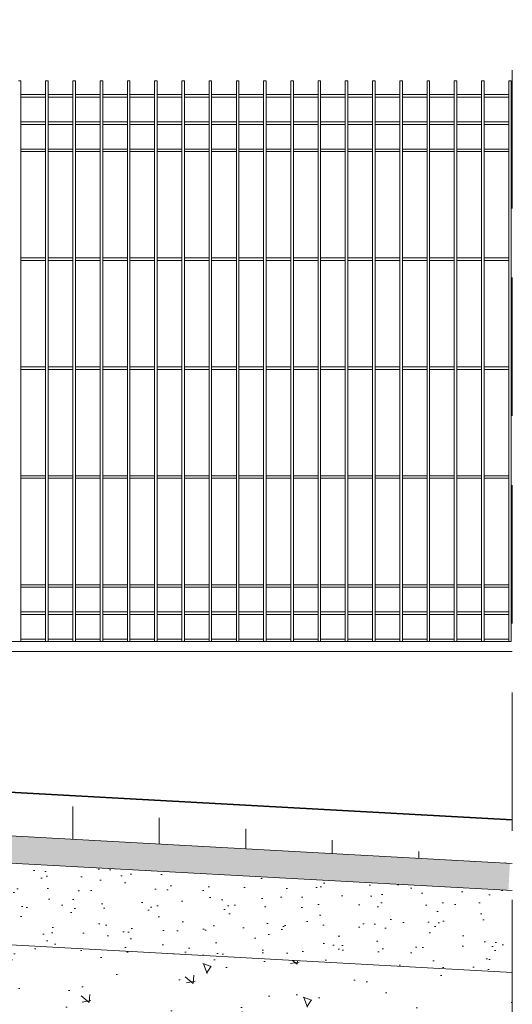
# Model space of a CAD drawing. Header units: millimetres. Extents: x 14041 to 23361, y -6349 to 12956.
# Tile 49 of 106: x 20518 to 20609, y 6484 to 6664. Entities that reach past the tile are written whole.
import ezdxf

# ---------------------------------------------------------------- set-up
doc = ezdxf.new("R2010")
doc.units = ezdxf.units.MM
doc.linetypes.add('KRESKOWA', pattern=[19.05, 12.7, -6.35])
for name, color, linetype, lineweight in [('A- teren', 7, 'Continuous', 35), ('A-ogrodzenie', 6, 'Continuous', 9), ('A-przekrojowa', 5, 'Continuous', 35), ('A-przerywana', 4, 'KRESKOWA', 5), ('A-wypełnienie', 252, 'Continuous', 9)]:
    doc.layers.add(name, color=color, linetype=linetype, lineweight=lineweight)

msp = doc.modelspace()

# ---------------------------------------------------------------- hatches: boundary and pattern name
at = {"layer": 'A-wypełnienie', "transparency": 33554687}
h = msp.add_hatch(dxfattribs=at)
h.set_pattern_fill('ANSI31', color=256, scale=5, angle=135)
h.set_pattern_definition([(90, (-252887.097, -155256.518), (-15.875, 1e-15), [])])
edge = h.paths.add_edge_path()
edge.add_line((20501.2, 6523.38), (20608.71, 6517.47))
edge.add_line((20608.71, 6517.47), (20501.2, 6523.38))
edge.add_line((20501.2, 6523.38), (20451.2, 6523.38))
edge.add_line((20451.2, 6523.38), (20451.2, 6515.38))
edge.add_line((20451.2, 6515.38), (20500.98, 6515.38))
edge.add_line((20500.98, 6515.38), (20608.27, 6509.48))
at = {"layer": 'A-wypełnienie'}
h = msp.add_hatch(dxfattribs=at)
h.set_pattern_fill('AR-SAND', color=256, scale=0.05, angle=90, style=0)
h.set_pattern_definition([(127.5, (-252887.097, -155256.5183), (-2.447066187, -0.080001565), [0, -1.9304, 0, -2.159, 0, -2.06375]), (97.5, (-252887.097, -155256.5183), (-3.584125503, 2.247616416), [0, -1.0414, 0, -1.7399, 0, -0.66675]), (57.5, (-252887.097, -155258.0804), (-0.007185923, 3.954961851), [0, -0.635, 0, -2.286, 0, -2.9845]), (47.5, (-252887.097, -155258.0804), (-1.114646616, 3.817782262), [0, -0.3175, 0, -1.4986, 0, -1.7145])])
h.paths.add_polyline_path([(20500.84, 6510.38), (20451.2, 6510.38), (20451.2, 6515.38), (20500.98, 6515.38), (20608.27, 6509.48), (20608, 6504.49)])
at = {"layer": 'A-wypełnienie', "ltscale": 0.5}
h = msp.add_hatch(dxfattribs=at)
h.set_pattern_fill('AR-SAND', color=256, scale=0.15, angle=90, style=0)
h.set_pattern_definition([(127.5, (-252887.097, -155256.518), (-7.34119856, -0.2400047), [0, -5.7912, 0, -6.477, 0, -6.19125]), (97.5, (-252887.097, -155256.518), (-10.7523765, 6.74284925), [0, -3.1242, 0, -5.2197, 0, -2.00025]), (57.5, (-252887.097, -155261.2046), (-0.02155777, 11.86488555), [0, -1.905, 0, -6.858, 0, -8.9535]), (47.5, (-252887.097, -155261.205), (-3.34393985, 11.4533468), [0, -0.9525, 0, -4.4958, 0, -5.1435])])
h.paths.add_polyline_path([(20500.43, 6495.38), (20451.2, 6495.38), (20451.2, 6510.38), (20500.84, 6510.38), (20608.71, 6504.45), (20608.71, 6489.42)])
at = {"layer": 'A-wypełnienie', "ltscale": 0.5, "transparency": 33554687}
h = msp.add_hatch(dxfattribs=at)
h.set_pattern_fill('AR-CONC', color=256, scale=0.1, angle=90, style=0)
h.set_pattern_definition([(140, (-252887.097, -155424.51), (1.59390855, 18.2184669), [1.905, -20.955]), (85, (-252887.097, -155424.51), (-19.1056845, -3.5243421), [1.524, -16.7640584]), (190.451445, (-252886.964, -155422.992), (-17.5117752, 14.6941247), [1.6190009, -17.8090245]), (136.1842, (-252892.177, -155424.51), (4.2042328, 27.1079041), [2.8575, -31.4325]), (186.635558, (-252891.827, -155422.25), (-24.7426125, 23.7404134), [2.4285023, -26.7135608]), (81.184151, (-252892.177, -155424.51), (-24.7426125, 23.7404134), [2.2859967, -25.1459732]), (111, (-252890.907, -155421.97), (10.2265198, 15.1614391), [1.905, -20.955]), (56, (-252890.907, -155421.97), (-18.4187966, 6.1802028), [1.524, -16.764]), (161.451445, (-252890.055, -155420.707), (-8.1922769, 21.3416419), [1.6190009, -17.8089938]), (127.5, (-252887.097, -155424.51), (-8.45550389, 0.30886033), [0, -16.5608, 0, -17.018, 0, -16.8275]), (97.5, (-252887.097, -155424.51), (-10.01805748, 6.68196625), [0, -9.7028, 0, -16.1798, 0, -6.4135]), (57.5, (-252887.097, -155430.174), (0.5728744, 13.55905952), [0, -6.35, 0, -19.812, 0, -26.289]), (47.5, (-252887.097, -155432.714), (-2.5426491, 14.81291814), [0, -8.255, 0, -13.1572, 0, -18.669])])
h.paths.add_polyline_path([(20500.43, 6495.38), (20451.2, 6495.38), (20451.2, 6475.38), (20501.2, 6475.38), (20608.71, 6469.39), (20608.71, 6489.42)])

# ---------------------------------------------------------------- linework, layer by layer
at = {"layer": 'A- teren'}
msp.add_line((20501.2, 6523.38), (20608.71, 6517.47), dxfattribs=at)
at = {"layer": 'A-ogrodzenie', "color": 253}
for p, q in [((20518.06, 6653.18), (20518.53, 6653.18)), ((20518.53, 6550.18), (20518.53, 6653.18)), ((20523.06, 6550.18), (20523.06, 6653.18)), ((20523.06, 6653.18), (20523.53, 6653.18)), ((20523.53, 6550.18), (20523.53, 6653.18)), ((20528.06, 6550.18), (20528.06, 6653.18)), ((20528.06, 6653.18), (20528.53, 6653.18)), ((20528.53, 6550.18), (20528.53, 6653.18)), ((20533.06, 6550.18), (20533.06, 6653.18)), ((20533.06, 6653.18), (20533.53, 6653.18)), ((20533.53, 6550.18), (20533.53, 6653.18)), ((20538.06, 6550.18), (20538.06, 6653.18)), ((20538.06, 6653.18), (20538.53, 6653.18)), ((20538.53, 6550.18), (20538.53, 6653.18)), ((20543.06, 6550.18), (20543.06, 6653.18)), ((20543.06, 6653.18), (20543.53, 6653.18)), ((20543.53, 6550.18), (20543.53, 6653.18)), ((20548.06, 6550.18), (20548.06, 6653.18)), ((20548.06, 6653.18), (20548.53, 6653.18)), ((20548.53, 6550.18), (20548.53, 6653.18)), ((20553.06, 6550.18), (20553.06, 6653.18)), ((20553.06, 6653.18), (20553.53, 6653.18)), ((20553.53, 6550.18), (20553.53, 6653.18)), ((20558.06, 6550.18), (20558.06, 6653.18)), ((20558.06, 6653.18), (20558.53, 6653.18)), ((20558.53, 6550.18), (20558.53, 6653.18)), ((20563.06, 6550.18), (20563.06, 6653.18)), ((20563.06, 6653.18), (20563.53, 6653.18)), ((20563.53, 6550.18), (20563.53, 6653.18)), ((20568.06, 6550.18), (20568.06, 6653.18)), ((20568.06, 6653.18), (20568.53, 6653.18)), ((20568.53, 6550.18), (20568.53, 6653.18)), ((20573.06, 6550.18), (20573.06, 6653.18)), ((20573.06, 6653.18), (20573.53, 6653.18)), ((20573.06, 6653.18), (20573.53, 6653.18)), ((20573.53, 6550.18), (20573.53, 6653.18)), ((20578.06, 6550.18), (20578.06, 6653.18)), ((20578.53, 6653.18), (20578.06, 6653.18)), ((20578.53, 6550.18), (20578.53, 6653.18)), ((20583.06, 6550.18), (20583.06, 6653.18)), ((20583.06, 6653.18), (20583.53, 6653.18)), ((20583.53, 6550.18), (20583.53, 6653.18)), ((20588.06, 6550.18), (20588.06, 6653.18)), ((20588.06, 6653.18), (20588.53, 6653.18)), ((20588.53, 6550.18), (20588.53, 6653.18)), ((20593.06, 6550.18), (20593.06, 6653.18)), ((20593.06, 6653.18), (20593.53, 6653.18)), ((20593.53, 6550.18), (20593.53, 6653.18)), ((20598.06, 6550.18), (20598.06, 6653.18)), ((20598.06, 6653.18), (20598.53, 6653.18)), ((20598.53, 6550.18), (20598.53, 6653.18)), ((20603.06, 6550.18), (20603.06, 6653.18)), ((20603.06, 6653.18), (20603.53, 6653.18)), ((20603.53, 6550.18), (20603.53, 6653.18)), ((20608.06, 6550.18), (20608.06, 6653.18)), ((20608.06, 6653.18), (20608.53, 6653.18)), ((20608.53, 6550.18), (20608.53, 6653.18)), ((20518.53, 6650.64), (20523.06, 6650.64)), ((20518.53, 6650.18), (20523.06, 6650.18)), ((20523.53, 6650.64), (20528.06, 6650.64)), ((20523.53, 6650.18), (20528.06, 6650.18)), ((20528.53, 6650.64), (20533.06, 6650.64)), ((20528.53, 6650.18), (20533.06, 6650.18)), ((20533.53, 6650.64), (20538.06, 6650.64)), ((20533.53, 6650.18), (20538.06, 6650.18)), ((20538.53, 6650.64), (20543.06, 6650.64)), ((20538.53, 6650.18), (20543.06, 6650.18)), ((20543.53, 6650.64), (20548.06, 6650.64)), ((20543.53, 6650.18), (20548.06, 6650.18)), ((20548.53, 6650.64), (20553.06, 6650.64)), ((20548.53, 6650.18), (20553.06, 6650.18)), ((20553.53, 6650.64), (20558.06, 6650.64)), ((20553.53, 6650.18), (20558.06, 6650.18)), ((20558.53, 6650.64), (20563.06, 6650.64)), ((20558.53, 6650.18), (20563.06, 6650.18)), ((20563.53, 6650.64), (20568.06, 6650.64)), ((20563.53, 6650.18), (20568.06, 6650.18)), ((20568.53, 6650.64), (20573.06, 6650.64)), ((20568.53, 6650.18), (20573.06, 6650.18)), ((20573.53, 6650.64), (20578.06, 6650.64)), ((20573.53, 6650.18), (20578.06, 6650.18)), ((20578.53, 6650.64), (20583.06, 6650.64)), ((20578.53, 6650.18), (20583.06, 6650.18)), ((20583.53, 6650.64), (20588.06, 6650.64)), ((20583.53, 6650.18), (20588.06, 6650.18)), ((20588.53, 6650.64), (20593.06, 6650.64)), ((20588.53, 6650.18), (20593.06, 6650.18)), ((20593.53, 6650.64), (20598.06, 6650.64)), ((20593.53, 6650.18), (20598.06, 6650.18)), ((20598.53, 6650.64), (20603.06, 6650.64)), ((20598.53, 6650.18), (20603.06, 6650.18)), ((20603.53, 6650.64), (20608.06, 6650.64)), ((20603.53, 6650.18), (20608.06, 6650.18)), ((20518.53, 6645.64), (20523.06, 6645.64)), ((20523.53, 6645.64), (20528.06, 6645.64)), ((20528.53, 6645.64), (20533.06, 6645.64)), ((20533.53, 6645.64), (20538.06, 6645.64)), ((20538.53, 6645.64), (20543.06, 6645.64)), ((20543.53, 6645.64), (20548.06, 6645.64)), ((20548.53, 6645.64), (20553.06, 6645.64)), ((20553.53, 6645.64), (20558.06, 6645.64)), ((20558.53, 6645.64), (20563.06, 6645.64)), ((20563.53, 6645.64), (20568.06, 6645.64)), ((20568.53, 6645.64), (20573.06, 6645.64)), ((20573.53, 6645.64), (20578.06, 6645.64)), ((20578.53, 6645.64), (20583.06, 6645.64)), ((20583.53, 6645.64), (20588.06, 6645.64)), ((20588.53, 6645.64), (20593.06, 6645.64)), ((20593.53, 6645.64), (20598.06, 6645.64)), ((20598.53, 6645.64), (20603.06, 6645.64)), ((20603.53, 6645.64), (20608.06, 6645.64)), ((20518.53, 6645.18), (20523.06, 6645.18)), ((20523.53, 6645.18), (20528.06, 6645.18)), ((20528.53, 6645.18), (20533.06, 6645.18)), ((20533.53, 6645.18), (20538.06, 6645.18)), ((20538.53, 6645.18), (20543.06, 6645.18)), ((20543.53, 6645.18), (20548.06, 6645.18)), ((20548.53, 6645.18), (20553.06, 6645.18)), ((20553.53, 6645.18), (20558.06, 6645.18)), ((20558.53, 6645.18), (20563.06, 6645.18)), ((20563.53, 6645.18), (20568.06, 6645.18)), ((20568.53, 6645.18), (20573.06, 6645.18)), ((20573.53, 6645.18), (20578.06, 6645.18)), ((20578.53, 6645.18), (20583.06, 6645.18)), ((20583.53, 6645.18), (20588.06, 6645.18)), ((20588.53, 6645.18), (20593.06, 6645.18)), ((20593.53, 6645.18), (20598.06, 6645.18)), ((20598.53, 6645.18), (20603.06, 6645.18)), ((20603.53, 6645.18), (20608.06, 6645.18)), ((20518.53, 6640.64), (20523.06, 6640.64)), ((20518.53, 6640.18), (20523.06, 6640.18)), ((20523.53, 6640.64), (20528.06, 6640.64)), ((20523.53, 6640.18), (20528.06, 6640.18)), ((20528.53, 6640.64), (20533.06, 6640.64)), ((20528.53, 6640.18), (20533.06, 6640.18)), ((20533.53, 6640.64), (20538.06, 6640.64)), ((20533.53, 6640.18), (20538.06, 6640.18)), ((20538.53, 6640.64), (20543.06, 6640.64)), ((20538.53, 6640.18), (20543.06, 6640.18)), ((20543.53, 6640.64), (20548.06, 6640.64)), ((20543.53, 6640.18), (20548.06, 6640.18)), ((20548.53, 6640.64), (20553.06, 6640.64)), ((20548.53, 6640.18), (20553.06, 6640.18)), ((20553.53, 6640.64), (20558.06, 6640.64)), ((20553.53, 6640.18), (20558.06, 6640.18)), ((20558.53, 6640.64), (20563.06, 6640.64)), ((20558.53, 6640.18), (20563.06, 6640.18)), ((20563.53, 6640.64), (20568.06, 6640.64)), ((20563.53, 6640.18), (20568.06, 6640.18)), ((20568.53, 6640.64), (20573.06, 6640.64)), ((20568.53, 6640.18), (20573.06, 6640.18)), ((20573.53, 6640.64), (20578.06, 6640.64)), ((20573.53, 6640.18), (20578.06, 6640.18)), ((20578.53, 6640.64), (20583.06, 6640.64)), ((20578.53, 6640.18), (20583.06, 6640.18)), ((20583.53, 6640.64), (20588.06, 6640.64)), ((20583.53, 6640.18), (20588.06, 6640.18)), ((20588.53, 6640.64), (20593.06, 6640.64)), ((20588.53, 6640.18), (20593.06, 6640.18)), ((20593.53, 6640.64), (20598.06, 6640.64)), ((20593.53, 6640.18), (20598.06, 6640.18)), ((20598.53, 6640.64), (20603.06, 6640.64)), ((20598.53, 6640.18), (20603.06, 6640.18)), ((20603.53, 6640.64), (20608.06, 6640.64)), ((20603.53, 6640.18), (20608.06, 6640.18)), ((20518.53, 6620.64), (20523.06, 6620.64)), ((20523.53, 6620.64), (20528.06, 6620.64)), ((20528.53, 6620.64), (20533.06, 6620.64)), ((20533.53, 6620.64), (20538.06, 6620.64)), ((20538.53, 6620.64), (20543.06, 6620.64)), ((20543.53, 6620.64), (20548.06, 6620.64)), ((20548.53, 6620.64), (20553.06, 6620.64)), ((20553.53, 6620.64), (20558.06, 6620.64)), ((20558.53, 6620.64), (20563.06, 6620.64)), ((20563.53, 6620.64), (20568.06, 6620.64)), ((20568.53, 6620.64), (20573.06, 6620.64)), ((20573.53, 6620.64), (20578.06, 6620.64)), ((20578.53, 6620.64), (20583.06, 6620.64)), ((20583.53, 6620.64), (20588.06, 6620.64)), ((20588.53, 6620.64), (20593.06, 6620.64)), ((20593.53, 6620.64), (20598.06, 6620.64)), ((20598.53, 6620.64), (20603.06, 6620.64)), ((20603.53, 6620.64), (20608.06, 6620.64)), ((20518.53, 6620.18), (20523.06, 6620.18)), ((20523.53, 6620.18), (20528.06, 6620.18)), ((20528.53, 6620.18), (20533.06, 6620.18)), ((20533.53, 6620.18), (20538.06, 6620.18)), ((20538.53, 6620.18), (20543.06, 6620.18)), ((20543.53, 6620.18), (20548.06, 6620.18)), ((20548.53, 6620.18), (20553.06, 6620.18)), ((20553.53, 6620.18), (20558.06, 6620.18)), ((20558.53, 6620.18), (20563.06, 6620.18)), ((20563.53, 6620.18), (20568.06, 6620.18)), ((20568.53, 6620.18), (20573.06, 6620.18)), ((20573.53, 6620.18), (20578.06, 6620.18)), ((20578.53, 6620.18), (20583.06, 6620.18)), ((20583.53, 6620.18), (20588.06, 6620.18)), ((20588.53, 6620.18), (20593.06, 6620.18)), ((20593.53, 6620.18), (20598.06, 6620.18)), ((20598.53, 6620.18), (20603.06, 6620.18)), ((20603.53, 6620.18), (20608.06, 6620.18)), ((20518.53, 6600.64), (20523.06, 6600.64)), ((20523.53, 6600.64), (20528.06, 6600.64)), ((20528.53, 6600.64), (20533.06, 6600.64)), ((20533.53, 6600.64), (20538.06, 6600.64)), ((20538.53, 6600.64), (20543.06, 6600.64)), ((20543.53, 6600.64), (20548.06, 6600.64)), ((20548.53, 6600.64), (20553.06, 6600.64)), ((20553.53, 6600.64), (20558.06, 6600.64)), ((20558.53, 6600.64), (20563.06, 6600.64)), ((20563.53, 6600.64), (20568.06, 6600.64)), ((20568.53, 6600.64), (20573.06, 6600.64)), ((20573.53, 6600.64), (20578.06, 6600.64)), ((20578.53, 6600.64), (20583.06, 6600.64)), ((20583.53, 6600.64), (20588.06, 6600.64)), ((20588.53, 6600.64), (20593.06, 6600.64)), ((20593.53, 6600.64), (20598.06, 6600.64)), ((20598.53, 6600.64), (20603.06, 6600.64)), ((20603.53, 6600.64), (20608.06, 6600.64)), ((20518.53, 6600.18), (20523.06, 6600.18)), ((20523.53, 6600.18), (20528.06, 6600.18)), ((20528.53, 6600.18), (20533.06, 6600.18)), ((20533.53, 6600.18), (20538.06, 6600.18)), ((20538.53, 6600.18), (20543.06, 6600.18)), ((20543.53, 6600.18), (20548.06, 6600.18)), ((20548.53, 6600.18), (20553.06, 6600.18)), ((20553.53, 6600.18), (20558.06, 6600.18)), ((20558.53, 6600.18), (20563.06, 6600.18)), ((20563.53, 6600.18), (20568.06, 6600.18)), ((20568.53, 6600.18), (20573.06, 6600.18)), ((20573.53, 6600.18), (20578.06, 6600.18)), ((20578.53, 6600.18), (20583.06, 6600.18)), ((20583.53, 6600.18), (20588.06, 6600.18)), ((20588.53, 6600.18), (20593.06, 6600.18)), ((20593.53, 6600.18), (20598.06, 6600.18)), ((20598.53, 6600.18), (20603.06, 6600.18)), ((20603.53, 6600.18), (20608.06, 6600.18)), ((20518.53, 6580.64), (20523.06, 6580.64)), ((20523.53, 6580.64), (20528.06, 6580.64)), ((20528.53, 6580.64), (20533.06, 6580.64)), ((20533.53, 6580.64), (20538.06, 6580.64)), ((20538.53, 6580.64), (20543.06, 6580.64)), ((20543.53, 6580.64), (20548.06, 6580.64)), ((20548.53, 6580.64), (20553.06, 6580.64)), ((20553.53, 6580.64), (20558.06, 6580.64)), ((20558.53, 6580.64), (20563.06, 6580.64)), ((20563.53, 6580.64), (20568.06, 6580.64)), ((20568.53, 6580.64), (20573.06, 6580.64)), ((20573.53, 6580.64), (20578.06, 6580.64)), ((20578.53, 6580.64), (20583.06, 6580.64)), ((20583.53, 6580.64), (20588.06, 6580.64)), ((20588.53, 6580.64), (20593.06, 6580.64)), ((20593.53, 6580.64), (20598.06, 6580.64)), ((20598.53, 6580.64), (20603.06, 6580.64)), ((20603.53, 6580.64), (20608.06, 6580.64)), ((20518.53, 6580.18), (20523.06, 6580.18)), ((20523.53, 6580.18), (20528.06, 6580.18)), ((20528.53, 6580.18), (20533.06, 6580.18)), ((20533.53, 6580.18), (20538.06, 6580.18)), ((20538.53, 6580.18), (20543.06, 6580.18)), ((20543.53, 6580.18), (20548.06, 6580.18)), ((20548.53, 6580.18), (20553.06, 6580.18)), ((20553.53, 6580.18), (20558.06, 6580.18)), ((20558.53, 6580.18), (20563.06, 6580.18)), ((20563.53, 6580.18), (20568.06, 6580.18)), ((20568.53, 6580.18), (20573.06, 6580.18)), ((20573.53, 6580.18), (20578.06, 6580.18)), ((20578.53, 6580.18), (20583.06, 6580.18)), ((20583.53, 6580.18), (20588.06, 6580.18)), ((20588.53, 6580.18), (20593.06, 6580.18)), ((20593.53, 6580.18), (20598.06, 6580.18)), ((20598.53, 6580.18), (20603.06, 6580.18)), ((20603.53, 6580.18), (20608.06, 6580.18)), ((20518.53, 6560.64), (20523.06, 6560.64)), ((20523.53, 6560.64), (20528.06, 6560.64)), ((20528.53, 6560.64), (20533.06, 6560.64)), ((20533.53, 6560.64), (20538.06, 6560.64)), ((20538.53, 6560.64), (20543.06, 6560.64)), ((20543.53, 6560.64), (20548.06, 6560.64)), ((20548.53, 6560.64), (20553.06, 6560.64)), ((20553.53, 6560.64), (20558.06, 6560.64)), ((20558.53, 6560.64), (20563.06, 6560.64)), ((20563.53, 6560.64), (20568.06, 6560.64)), ((20568.53, 6560.64), (20573.06, 6560.64)), ((20573.53, 6560.64), (20578.06, 6560.64)), ((20578.53, 6560.64), (20583.06, 6560.64)), ((20583.53, 6560.64), (20588.06, 6560.64)), ((20588.53, 6560.64), (20593.06, 6560.64)), ((20593.53, 6560.64), (20598.06, 6560.64)), ((20598.53, 6560.64), (20603.06, 6560.64)), ((20603.53, 6560.64), (20608.06, 6560.64)), ((20518.53, 6560.18), (20523.06, 6560.18)), ((20523.53, 6560.18), (20528.06, 6560.18)), ((20528.53, 6560.18), (20533.06, 6560.18)), ((20533.53, 6560.18), (20538.06, 6560.18)), ((20538.53, 6560.18), (20543.06, 6560.18)), ((20543.53, 6560.18), (20548.06, 6560.18)), ((20548.53, 6560.18), (20553.06, 6560.18)), ((20553.53, 6560.18), (20558.06, 6560.18)), ((20558.53, 6560.18), (20563.06, 6560.18)), ((20563.53, 6560.18), (20568.06, 6560.18)), ((20568.53, 6560.18), (20573.06, 6560.18)), ((20573.53, 6560.18), (20578.06, 6560.18)), ((20578.53, 6560.18), (20583.06, 6560.18)), ((20583.53, 6560.18), (20588.06, 6560.18)), ((20588.53, 6560.18), (20593.06, 6560.18)), ((20593.53, 6560.18), (20598.06, 6560.18)), ((20598.53, 6560.18), (20603.06, 6560.18)), ((20603.53, 6560.18), (20608.06, 6560.18)), ((20518.53, 6555.64), (20523.06, 6555.64)), ((20523.53, 6555.64), (20528.06, 6555.64)), ((20528.53, 6555.64), (20533.06, 6555.64)), ((20533.53, 6555.64), (20538.06, 6555.64)), ((20538.53, 6555.64), (20543.06, 6555.64)), ((20543.53, 6555.64), (20548.06, 6555.64)), ((20548.53, 6555.64), (20553.06, 6555.64)), ((20553.53, 6555.64), (20558.06, 6555.64)), ((20558.53, 6555.64), (20563.06, 6555.64)), ((20563.53, 6555.64), (20568.06, 6555.64)), ((20568.53, 6555.64), (20573.06, 6555.64)), ((20573.53, 6555.64), (20578.06, 6555.64)), ((20578.53, 6555.64), (20583.06, 6555.64)), ((20583.53, 6555.64), (20588.06, 6555.64)), ((20588.53, 6555.64), (20593.06, 6555.64)), ((20593.53, 6555.64), (20598.06, 6555.64)), ((20598.53, 6555.64), (20603.06, 6555.64)), ((20603.53, 6555.64), (20608.06, 6555.64)), ((20518.53, 6555.18), (20523.06, 6555.18)), ((20523.53, 6555.18), (20528.06, 6555.18)), ((20528.53, 6555.18), (20533.06, 6555.18)), ((20533.53, 6555.18), (20538.06, 6555.18)), ((20538.53, 6555.18), (20543.06, 6555.18)), ((20543.53, 6555.18), (20548.06, 6555.18)), ((20548.53, 6555.18), (20553.06, 6555.18)), ((20553.53, 6555.18), (20558.06, 6555.18)), ((20558.53, 6555.18), (20563.06, 6555.18)), ((20563.53, 6555.18), (20568.06, 6555.18)), ((20568.53, 6555.18), (20573.06, 6555.18)), ((20573.53, 6555.18), (20578.06, 6555.18)), ((20578.53, 6555.18), (20583.06, 6555.18)), ((20583.53, 6555.18), (20588.06, 6555.18)), ((20588.53, 6555.18), (20593.06, 6555.18)), ((20593.53, 6555.18), (20598.06, 6555.18)), ((20598.53, 6555.18), (20603.06, 6555.18)), ((20603.53, 6555.18), (20608.06, 6555.18)), ((20513.53, 6550.18), (20518.53, 6550.18)), ((20518.53, 6550.64), (20523.06, 6550.64)), ((20518.53, 6550.18), (20523.06, 6550.18)), ((20523.06, 6550.18), (20523.53, 6550.18)), ((20523.53, 6550.64), (20528.06, 6550.64)), ((20523.53, 6550.18), (20528.53, 6550.18)), ((20528.53, 6550.64), (20533.06, 6550.64)), ((20528.53, 6550.18), (20533.06, 6550.18)), ((20533.06, 6550.18), (20533.53, 6550.18)), ((20533.53, 6550.64), (20538.06, 6550.64)), ((20533.53, 6550.18), (20538.53, 6550.18)), ((20538.53, 6550.64), (20543.06, 6550.64)), ((20538.53, 6550.18), (20543.06, 6550.18)), ((20543.06, 6550.18), (20543.53, 6550.18)), ((20543.53, 6550.64), (20548.06, 6550.64)), ((20543.53, 6550.18), (20548.53, 6550.18)), ((20548.53, 6550.64), (20553.06, 6550.64)), ((20548.53, 6550.18), (20553.06, 6550.18)), ((20553.06, 6550.18), (20553.53, 6550.18)), ((20553.53, 6550.64), (20558.06, 6550.64)), ((20553.53, 6550.18), (20558.53, 6550.18)), ((20558.53, 6550.64), (20563.06, 6550.64)), ((20558.53, 6550.18), (20563.06, 6550.18)), ((20563.06, 6550.18), (20563.53, 6550.18)), ((20563.53, 6550.64), (20568.06, 6550.64)), ((20563.53, 6550.18), (20568.53, 6550.18)), ((20568.53, 6550.64), (20573.06, 6550.64)), ((20568.53, 6550.18), (20573.06, 6550.18)), ((20573.06, 6550.18), (20573.53, 6550.18)), ((20573.53, 6550.64), (20578.06, 6550.64)), ((20573.53, 6550.18), (20578.53, 6550.18)), ((20578.53, 6550.64), (20583.06, 6550.64)), ((20578.53, 6550.18), (20583.53, 6550.18)), ((20583.53, 6550.64), (20588.06, 6550.64)), ((20583.53, 6550.18), (20588.06, 6550.18)), ((20588.06, 6550.18), (20588.53, 6550.18)), ((20588.53, 6550.64), (20593.06, 6550.64)), ((20588.53, 6550.18), (20593.53, 6550.18)), ((20593.53, 6550.64), (20598.06, 6550.64)), ((20593.53, 6550.18), (20598.06, 6550.18)), ((20598.06, 6550.18), (20598.53, 6550.18)), ((20598.53, 6550.64), (20603.06, 6550.64)), ((20598.53, 6550.18), (20603.53, 6550.18)), ((20603.53, 6550.64), (20608.06, 6550.64)), ((20603.53, 6550.18), (20608.06, 6550.18)), ((20608.06, 6550.18), (20608.53, 6550.18)), ((20608.71, 6548.38), (20463.2, 6548.38))]:
    msp.add_line(p, q, dxfattribs=at)
at = {"layer": 'A-przekrojowa', "linetype": 'ByBlock', "lineweight": 15}
for p, q in [((20500.98, 6515.38), (20608.71, 6509.45)), ((20500.84, 6510.38), (20608.71, 6504.45)), ((20500.43, 6495.38), (20608.71, 6489.42))]:
    msp.add_line(p, q, dxfattribs=at)
at = {"layer": 'A-przerywana', "ltscale": 2}
msp.add_line((20608.71, 6731.34), (20608.71, 6077.02), dxfattribs=at)

doc.saveas('drawing.dxf')
